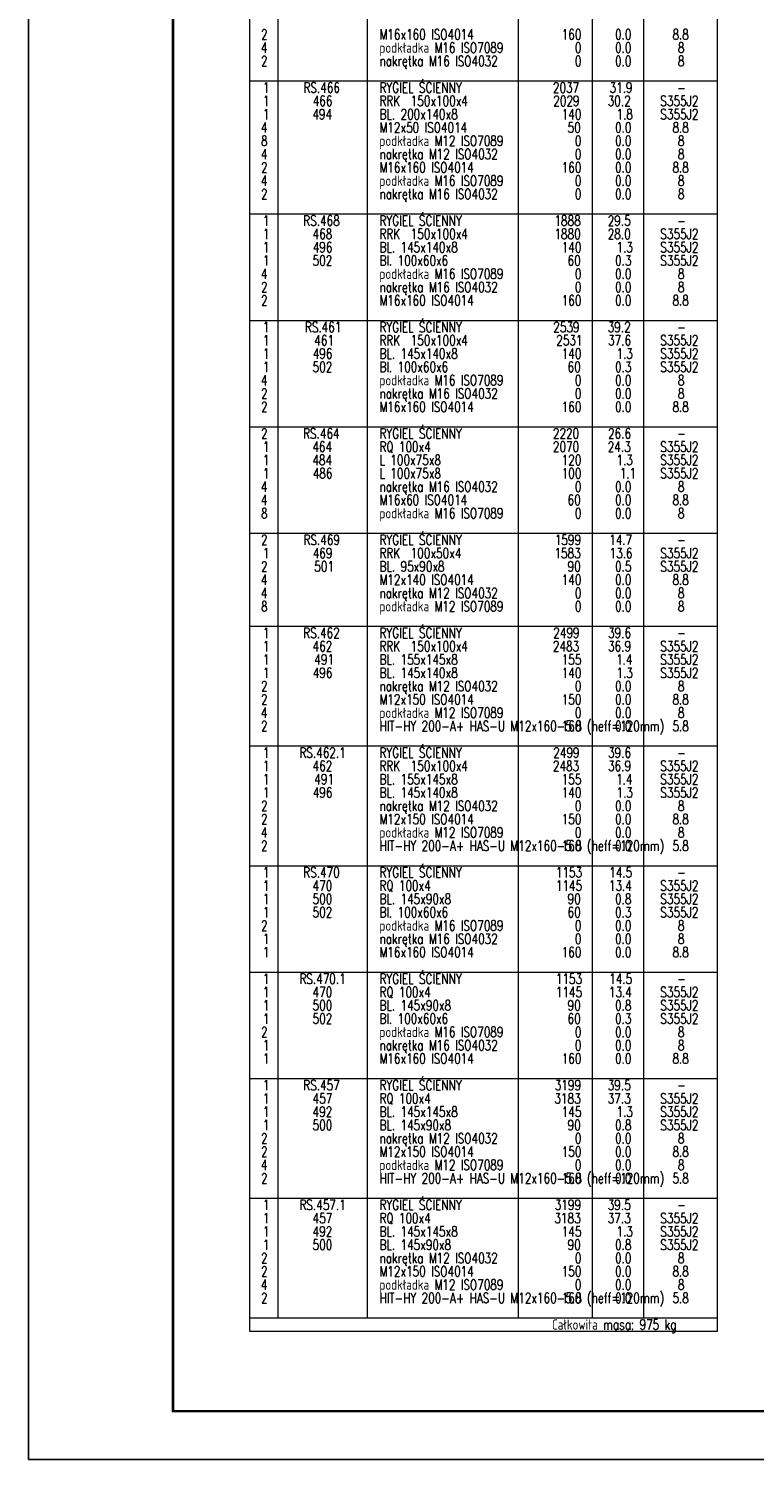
# Model space of a CAD drawing. Header units: millimetres. Extents: x -877 to 135, y 14151 to 14821.
# Tile 1 of 46: x -871 to -720, y 14151 to 14448. Entities that reach past the tile are written whole.
import ezdxf

# ---------------------------------------------------------------- set-up
doc = ezdxf.new("R2010")
doc.units = ezdxf.units.MM
doc.header["$LTSCALE"] = 10
doc.layers.add('_FORMATKA', color=8, linetype='Continuous', plot=False)
for name, color, linetype, lineweight in [('_RAMKA', 7, 'Continuous', 35), ('PS_DIM', 4, 'Continuous', 13), ('PS_TEXT', 3, 'Continuous', 18)]:
    doc.layers.add(name, color=color, linetype=linetype, lineweight=lineweight)
doc.styles.add('simplex', font='simplex.shx', dxfattribs={"width": 0.75})

# ---------------------------------------------------------------- blocks, each defined once
blk = doc.blocks.new('*U279')
at = {"layer": '_FORMATKA', "lineweight": -3}
blk.add_lwpolyline([(-1000, 0), (0, 0), (0, 594), (-1000, 594)], close=True, dxfattribs=at)
at = {"layer": '_RAMKA', "lineweight": -3, "const_width": 0.5}
blk.add_lwpolyline([(-970, 10), (-10, 10), (-10, 584), (-970, 584)], close=True, dxfattribs=at)
blk = doc.blocks.new('*X1112')
at = {"color": 7}
for p, q in [((-824.66, 14721.9), (-824.66, 14177.69)), ((-727.44, 14177.69), (-727.44, 14721.9)), ((-824.66, 14177.69), (-727.44, 14177.69))]:
    blk.add_line(p, q, dxfattribs=at)
at = {"color": 3}
for p, q in [((-818.81, 14721.9), (-818.81, 14180.45)), ((-800.22, 14721.9), (-800.22, 14180.45)), ((-768.88, 14721.9), (-768.88, 14180.45)), ((-753.47, 14721.9), (-753.47, 14180.45)), ((-742.84, 14721.9), (-742.84, 14180.45)), ((-824.66, 14437.36), (-727.44, 14437.36)), ((-824.66, 14409.74), (-727.44, 14409.74)), ((-824.66, 14387.64), (-727.44, 14387.64)), ((-824.66, 14365.54), (-727.44, 14365.54)), ((-824.66, 14343.44), (-727.44, 14343.44)), ((-824.66, 14324.1), (-727.44, 14324.1)), ((-824.66, 14299.24), (-727.44, 14299.24)), ((-824.66, 14274.37), (-727.44, 14274.37)), ((-824.66, 14252.27), (-727.44, 14252.27)), ((-824.66, 14230.17), (-727.44, 14230.17)), ((-824.66, 14205.31), (-727.44, 14205.31)), ((-824.66, 14180.45), (-727.44, 14180.45))]:
    blk.add_line(p, q, dxfattribs=at)
at = {"color": 4, "style": 'simplex', "width": 0.75}
for s, height, p in [('2', 2.12, (-822.27, 14445.97)), ('podkładka M16 ISO7089', 2.125, (-797.67, 14443.21)), ('M16x160 ISO4014', 2.125, (-797.67, 14445.97)), ('160', 2.125, (-759.81, 14445.97)), ('0', 2.12, (-757.08, 14443.21)), ('0.0', 2.125, (-748.73, 14445.97)), ('0.0', 2.125, (-748.73, 14443.21)), ('8.8', 2.125, (-736.81, 14445.97)), ('8', 2.12, (-735.67, 14443.21)), ('4', 2.12, (-822.3, 14443.21)), ('2', 2.12, (-822.27, 14440.44)), ('nakrętka M16 ISO4032', 2.125, (-797.67, 14440.44)), ('0', 2.12, (-757.08, 14440.44)), ('0.0', 2.125, (-748.73, 14440.44)), ('8', 2.12, (-735.67, 14440.44)), ('1', 2.12, (-821.92, 14432.16)), ('466', 2.125, (-811.53, 14432.16)), ('RRK  150x100x4', 2.125, (-797.67, 14432.16)), ('2029', 2.125, (-761.56, 14432.16)), ('30.2', 2.125, (-750.25, 14432.16)), ('S355J2', 2.125, (-739.32, 14432.16)), ('1', 2.12, (-821.92, 14429.39)), ('494', 2.125, (-811.6, 14429.39)), ('BL. 200x140x8', 2.125, (-797.67, 14429.39)), ('140', 2.125, (-759.81, 14429.39)), ('1.8', 2.125, (-748.43, 14429.39)), ('S355J2', 2.125, (-739.32, 14429.39)), ('4', 2.12, (-822.3, 14426.63)), ('M12x50 ISO4014', 2.125, (-797.67, 14426.63)), ('50', 2.125, (-758.6, 14426.63)), ('0.0', 2.125, (-748.73, 14426.63)), ('8.8', 2.125, (-736.81, 14426.63)), ('8', 2.12, (-822.27, 14423.87)), ('podkładka M12 ISO7089', 2.125, (-797.67, 14423.87)), ('0', 2.12, (-757.08, 14423.87)), ('0.0', 2.125, (-748.73, 14423.87)), ('8', 2.12, (-735.67, 14423.87)), ('4', 2.12, (-822.3, 14421.11)), ('nakrętka M12 ISO4032', 2.125, (-797.67, 14421.11)), ('0', 2.12, (-757.08, 14421.11)), ('0.0', 2.125, (-748.73, 14421.11)), ('8', 2.12, (-735.67, 14421.11)), ('2', 2.12, (-822.27, 14418.34)), ('M16x160 ISO4014', 2.125, (-797.67, 14418.34)), ('160', 2.125, (-759.81, 14418.34)), ('0.0', 2.125, (-748.73, 14418.34)), ('8.8', 2.125, (-736.81, 14418.34)), ('4', 2.12, (-822.3, 14415.58)), ('podkładka M16 ISO7089', 2.125, (-797.67, 14415.58)), ('0', 2.12, (-757.08, 14415.58)), ('0.0', 2.125, (-748.73, 14415.58)), ('8', 2.12, (-735.67, 14415.58)), ('2', 2.12, (-822.27, 14412.82)), ('nakrętka M16 ISO4032', 2.125, (-797.67, 14412.82)), ('0', 2.12, (-757.08, 14412.82)), ('0.0', 2.125, (-748.73, 14412.82)), ('8', 2.12, (-735.67, 14412.82)), ('1', 2.12, (-821.92, 14404.53)), ('1', 2.12, (-821.92, 14401.77)), ('468', 2.125, (-811.57, 14404.53)), ('496', 2.125, (-811.53, 14401.77)), ('RRK  150x100x4', 2.125, (-797.67, 14404.53)), ('BL. 145x140x8', 2.125, (-797.67, 14401.77)), ('1880', 2.125, (-761.33, 14404.53)), ('140', 2.125, (-759.81, 14401.77)), ('28.0', 2.125, (-750.25, 14404.53)), ('1.3', 2.125, (-748.43, 14401.77)), ('S355J2', 2.125, (-739.32, 14404.53)), ('S355J2', 2.125, (-739.32, 14401.77)), ('1', 2.12, (-821.92, 14399.01)), ('502', 2.125, (-811.57, 14399.01)), ('Bl. 100x60x6', 2.125, (-797.67, 14399.01)), ('60', 2.125, (-758.6, 14399.01)), ('0.3', 2.125, (-748.73, 14399.01)), ('S355J2', 2.125, (-739.32, 14399.01)), ('4', 2.12, (-822.3, 14396.24)), ('podkładka M16 ISO7089', 2.125, (-797.67, 14396.24)), ('0', 2.12, (-757.08, 14396.24)), ('0.0', 2.125, (-748.73, 14396.24)), ('8', 2.12, (-735.67, 14396.24)), ('2', 2.12, (-822.27, 14393.48)), ('nakrętka M16 ISO4032', 2.125, (-797.67, 14393.48)), ('0', 2.12, (-757.08, 14393.48)), ('0.0', 2.125, (-748.73, 14393.48)), ('8', 2.12, (-735.67, 14393.48)), ('2', 2.12, (-822.27, 14390.72)), ('M16x160 ISO4014', 2.125, (-797.67, 14390.72)), ('160', 2.125, (-759.81, 14390.72)), ('0.0', 2.125, (-748.73, 14390.72)), ('8.8', 2.125, (-736.81, 14390.72)), ('1', 2.12, (-821.92, 14382.43)), ('461', 2.125, (-811.22, 14382.43)), ('RRK  150x100x4', 2.125, (-797.67, 14382.43)), ('2531', 2.125, (-760.95, 14382.43)), ('37.6', 2.125, (-750.18, 14382.43)), ('S355J2', 2.125, (-739.32, 14382.43)), ('1', 2.12, (-821.92, 14379.67)), ('496', 2.125, (-811.53, 14379.67)), ('BL. 145x140x8', 2.125, (-797.67, 14379.67)), ('140', 2.125, (-759.81, 14379.67)), ('1.3', 2.125, (-748.43, 14379.67)), ('S355J2', 2.125, (-739.32, 14379.67)), ('1', 2.12, (-821.92, 14376.91)), ('502', 2.125, (-811.57, 14376.91)), ('Bl. 100x60x6', 2.125, (-797.67, 14376.91)), ('60', 2.125, (-758.6, 14376.91)), ('0.3', 2.125, (-748.73, 14376.91)), ('S355J2', 2.125, (-739.32, 14376.91)), ('4', 2.12, (-822.3, 14374.14)), ('podkładka M16 ISO7089', 2.125, (-797.67, 14374.14)), ('0', 2.12, (-757.08, 14374.14)), ('0.0', 2.125, (-748.73, 14374.14)), ('8', 2.12, (-735.67, 14374.14)), ('2', 2.12, (-822.27, 14371.38)), ('nakrętka M16 ISO4032', 2.125, (-797.67, 14371.38)), ('0', 2.12, (-757.08, 14371.38)), ('0.0', 2.125, (-748.73, 14371.38)), ('8', 2.12, (-735.67, 14371.38)), ('2', 2.12, (-822.27, 14368.62)), ('M16x160 ISO4014', 2.125, (-797.67, 14368.62)), ('160', 2.125, (-759.81, 14368.62)), ('0.0', 2.125, (-748.73, 14368.62)), ('8.8', 2.125, (-736.81, 14368.62)), ('1', 2.12, (-821.92, 14360.33)), ('464', 2.125, (-811.6, 14360.33)), ('RQ 100x4', 2.125, (-797.67, 14360.33)), ('2070', 2.125, (-761.64, 14360.33)), ('24.3', 2.125, (-750.25, 14360.33)), ('S355J2', 2.125, (-739.32, 14360.33)), ('1', 2.12, (-821.92, 14357.57)), ('484', 2.125, (-811.6, 14357.57)), ('L 100x75x8', 2.125, (-797.67, 14357.57)), ('120', 2.125, (-759.81, 14357.57)), ('1.3', 2.125, (-748.43, 14357.57)), ('S355J2', 2.125, (-739.32, 14357.57)), ('1', 2.12, (-821.92, 14354.81)), ('486', 2.125, (-811.53, 14354.81)), ('L 100x75x8', 2.125, (-797.67, 14354.81)), ('100', 2.125, (-759.81, 14354.81)), ('1.1', 2.125, (-747.75, 14354.81)), ('S355J2', 2.125, (-739.32, 14354.81)), ('4', 2.12, (-822.3, 14352.04)), ('nakrętka M16 ISO4032', 2.125, (-797.67, 14352.04)), ('0', 2.12, (-757.08, 14352.04)), ('0.0', 2.125, (-748.73, 14352.04)), ('8', 2.12, (-735.67, 14352.04)), ('4', 2.12, (-822.3, 14349.28)), ('M16x60 ISO4014', 2.125, (-797.67, 14349.28)), ('60', 2.125, (-758.6, 14349.28)), ('0.0', 2.125, (-748.73, 14349.28)), ('8.8', 2.125, (-736.81, 14349.28)), ('8', 2.12, (-822.27, 14346.52)), ('podkładka M16 ISO7089', 2.125, (-797.67, 14346.52)), ('0', 2.12, (-757.08, 14346.52)), ('0.0', 2.125, (-748.73, 14346.52)), ('8', 2.12, (-735.67, 14346.52)), ('1', 2.12, (-821.92, 14338.23)), ('469', 2.125, (-811.53, 14338.23)), ('RRK  100x50x4', 2.125, (-797.67, 14338.23)), ('1583', 2.125, (-761.33, 14338.23)), ('13.6', 2.125, (-749.87, 14338.23)), ('S355J2', 2.125, (-739.32, 14338.23)), ('2', 2.12, (-822.27, 14335.47)), ('501', 2.125, (-811.22, 14335.47)), ('BL. 95x90x8', 2.125, (-797.67, 14335.47)), ('90', 2.125, (-758.6, 14335.47)), ('0.5', 2.125, (-748.73, 14335.47)), ('S355J2', 2.125, (-739.32, 14335.47)), ('4', 2.12, (-822.3, 14332.71)), ('nakrętka M12 ISO4032', 2.125, (-797.67, 14329.94)), ('M12x140 ISO4014', 2.125, (-797.67, 14332.71)), ('140', 2.125, (-759.81, 14332.71)), ('0.0', 2.125, (-748.73, 14332.71)), ('8.8', 2.125, (-736.81, 14332.71)), ('4', 2.12, (-822.3, 14329.94)), ('podkładka M12 ISO7089', 2.125, (-797.67, 14327.18)), ('0', 2.12, (-757.08, 14329.94)), ('0.0', 2.125, (-748.73, 14329.94)), ('8', 2.12, (-735.67, 14329.94)), ('8', 2.12, (-822.27, 14327.18)), ('0', 2.12, (-757.08, 14327.18)), ('0.0', 2.125, (-748.73, 14327.18)), ('8', 2.12, (-735.67, 14327.18)), ('1', 2.12, (-821.92, 14318.89)), ('462', 2.125, (-811.57, 14318.89)), ('RRK  150x100x4', 2.125, (-797.67, 14318.89)), ('2483', 2.125, (-761.64, 14318.89)), ('36.9', 2.125, (-750.18, 14318.89)), ('S355J2', 2.125, (-739.32, 14318.89)), ('1', 2.12, (-821.92, 14316.13)), ('491', 2.125, (-811.22, 14316.13)), ('BL. 155x145x8', 2.125, (-797.67, 14316.13)), ('155', 2.125, (-759.81, 14316.13)), ('1.4', 2.125, (-748.51, 14316.13)), ('S355J2', 2.125, (-739.32, 14316.13)), ('1', 2.12, (-821.92, 14313.37)), ('496', 2.125, (-811.53, 14313.37)), ('BL. 145x140x8', 2.125, (-797.67, 14313.37)), ('140', 2.125, (-759.81, 14313.37)), ('1.3', 2.125, (-748.43, 14313.37)), ('S355J2', 2.125, (-739.32, 14313.37)), ('2', 2.12, (-822.27, 14310.61)), ('nakrętka M12 ISO4032', 2.125, (-797.67, 14310.61)), ('0', 2.12, (-757.08, 14310.61)), ('0.0', 2.125, (-748.73, 14310.61)), ('8', 2.12, (-735.67, 14310.61)), ('2', 2.12, (-822.27, 14307.84)), ('M12x150 ISO4014', 2.125, (-797.67, 14307.84)), ('150', 2.125, (-759.81, 14307.84)), ('0.0', 2.125, (-748.73, 14307.84)), ('8.8', 2.125, (-736.81, 14307.84)), ('4', 2.12, (-822.3, 14305.08)), ('podkładka M12 ISO7089', 2.125, (-797.67, 14305.08)), ('0', 2.12, (-757.08, 14305.08)), ('0.0', 2.125, (-748.73, 14305.08)), ('8', 2.12, (-735.67, 14305.08)), ('2', 2.12, (-822.27, 14302.32)), ('HIT-HY 200-A+ HAS-U M12x160-5.8 (heff=120mm)', 2.125, (-797.67, 14302.32)), ('160', 2.125, (-759.81, 14302.32)), ('0.0', 2.125, (-748.73, 14302.32)), ('5.8', 2.125, (-736.81, 14302.32)), ('1', 2.12, (-821.92, 14294.03)), ('462', 2.125, (-811.57, 14294.03)), ('RRK  150x100x4', 2.125, (-797.67, 14294.03)), ('2483', 2.125, (-761.64, 14294.03)), ('36.9', 2.125, (-750.18, 14294.03)), ('S355J2', 2.125, (-739.32, 14294.03)), ('1', 2.12, (-821.92, 14291.27)), ('491', 2.125, (-811.22, 14291.27)), ('BL. 155x145x8', 2.125, (-797.67, 14291.27)), ('155', 2.125, (-759.81, 14291.27)), ('1.4', 2.125, (-748.51, 14291.27)), ('S355J2', 2.125, (-739.32, 14291.27)), ('2', 2.12, (-822.27, 14285.74)), ('1', 2.12, (-821.92, 14288.51)), ('496', 2.125, (-811.53, 14288.51)), ('nakrętka M12 ISO4032', 2.125, (-797.67, 14285.74)), ('BL. 145x140x8', 2.125, (-797.67, 14288.51)), ('140', 2.125, (-759.81, 14288.51)), ('0', 2.12, (-757.08, 14285.74)), ('0.0', 2.125, (-748.73, 14285.74)), ('1.3', 2.125, (-748.43, 14288.51)), ('S355J2', 2.125, (-739.32, 14288.51)), ('8', 2.12, (-735.67, 14285.74)), ('2', 2.12, (-822.27, 14282.98)), ('M12x150 ISO4014', 2.125, (-797.67, 14282.98)), ('150', 2.125, (-759.81, 14282.98)), ('0.0', 2.125, (-748.73, 14282.98)), ('8.8', 2.125, (-736.81, 14282.98)), ('4', 2.12, (-822.3, 14280.22)), ('podkładka M12 ISO7089', 2.125, (-797.67, 14280.22)), ('0', 2.12, (-757.08, 14280.22)), ('0.0', 2.125, (-748.73, 14280.22)), ('8', 2.12, (-735.67, 14280.22)), ('2', 2.12, (-822.27, 14277.46)), ('HIT-HY 200-A+ HAS-U M12x160-5.8 (heff=120mm)', 2.125, (-797.67, 14277.46)), ('160', 2.125, (-759.81, 14277.46)), ('0.0', 2.125, (-748.73, 14277.46)), ('5.8', 2.125, (-736.81, 14277.46)), ('1', 2.12, (-821.92, 14269.17)), ('470', 2.125, (-811.57, 14269.17)), ('RQ 100x4', 2.125, (-797.67, 14269.17)), ('1145', 2.125, (-761.03, 14269.17)), ('13.4', 2.125, (-750.02, 14269.17)), ('S355J2', 2.125, (-739.32, 14269.17)), ('1', 2.12, (-821.92, 14266.41)), ('500', 2.125, (-811.57, 14266.41)), ('BL. 145x90x8', 2.125, (-797.67, 14266.41)), ('90', 2.125, (-758.6, 14266.41)), ('0.8', 2.125, (-748.73, 14266.41)), ('S355J2', 2.125, (-739.32, 14266.41)), ('1', 2.12, (-821.92, 14263.64)), ('502', 2.125, (-811.57, 14263.64)), ('Bl. 100x60x6', 2.125, (-797.67, 14263.64)), ('60', 2.125, (-758.6, 14263.64)), ('0.3', 2.125, (-748.73, 14263.64)), ('S355J2', 2.125, (-739.32, 14263.64)), ('2', 2.12, (-822.27, 14260.88)), ('podkładka M16 ISO7089', 2.125, (-797.67, 14260.88)), ('0', 2.12, (-757.08, 14260.88)), ('0.0', 2.125, (-748.73, 14260.88)), ('8', 2.12, (-735.67, 14260.88)), ('1', 2.12, (-821.92, 14258.12)), ('nakrętka M16 ISO4032', 2.125, (-797.67, 14258.12)), ('0', 2.12, (-757.08, 14258.12)), ('0.0', 2.125, (-748.73, 14258.12)), ('8', 2.12, (-735.67, 14258.12)), ('1', 2.12, (-821.92, 14255.36)), ('M16x160 ISO4014', 2.125, (-797.67, 14255.36)), ('160', 2.125, (-759.81, 14255.36)), ('0.0', 2.125, (-748.73, 14255.36)), ('8.8', 2.125, (-736.81, 14255.36)), ('470', 2.125, (-811.57, 14247.07)), ('RQ 100x4', 2.125, (-797.67, 14247.07)), ('13.4', 2.125, (-750.02, 14247.07)), ('S355J2', 2.125, (-739.32, 14247.07)), ('1', 2.12, (-821.92, 14247.07)), ('1', 2.12, (-821.92, 14244.31)), ('500', 2.125, (-811.57, 14244.31)), ('BL. 145x90x8', 2.125, (-797.67, 14244.31)), ('1145', 2.125, (-761.03, 14247.07)), ('90', 2.125, (-758.6, 14244.31)), ('0.8', 2.125, (-748.73, 14244.31)), ('S355J2', 2.125, (-739.32, 14244.31)), ('1', 2.12, (-821.92, 14241.54)), ('502', 2.125, (-811.57, 14241.54)), ('Bl. 100x60x6', 2.125, (-797.67, 14241.54)), ('60', 2.125, (-758.6, 14241.54)), ('0.3', 2.125, (-748.73, 14241.54)), ('S355J2', 2.125, (-739.32, 14241.54)), ('2', 2.12, (-822.27, 14238.78)), ('podkładka M16 ISO7089', 2.125, (-797.67, 14238.78)), ('0', 2.12, (-757.08, 14238.78)), ('0.0', 2.125, (-748.73, 14238.78)), ('8', 2.12, (-735.67, 14238.78)), ('1', 2.12, (-821.92, 14236.02)), ('nakrętka M16 ISO4032', 2.125, (-797.67, 14236.02)), ('0', 2.12, (-757.08, 14236.02)), ('0.0', 2.125, (-748.73, 14236.02)), ('8', 2.12, (-735.67, 14236.02)), ('1', 2.12, (-821.92, 14233.26)), ('M16x160 ISO4014', 2.125, (-797.67, 14233.26)), ('160', 2.125, (-759.81, 14233.26)), ('0.0', 2.125, (-748.73, 14233.26)), ('8.8', 2.125, (-736.81, 14233.26)), ('1', 2.12, (-821.92, 14224.97)), ('457', 2.125, (-811.57, 14224.97)), ('RQ 100x4', 2.125, (-797.67, 14224.97)), ('3183', 2.125, (-761.33, 14224.97)), ('37.3', 2.125, (-750.25, 14224.97)), ('S355J2', 2.125, (-739.32, 14224.97)), ('1', 2.12, (-821.92, 14222.21)), ('492', 2.125, (-811.57, 14222.21)), ('BL. 145x145x8', 2.125, (-797.67, 14222.21)), ('145', 2.125, (-759.81, 14222.21)), ('1.3', 2.125, (-748.43, 14222.21)), ('S355J2', 2.125, (-739.32, 14222.21)), ('1', 2.12, (-821.92, 14219.44)), ('500', 2.125, (-811.57, 14219.44)), ('BL. 145x90x8', 2.125, (-797.67, 14219.44)), ('90', 2.125, (-758.6, 14219.44)), ('0.8', 2.125, (-748.73, 14219.44)), ('S355J2', 2.125, (-739.32, 14219.44)), ('2', 2.12, (-822.27, 14216.68)), ('nakrętka M12 ISO4032', 2.125, (-797.67, 14216.68)), ('0', 2.12, (-757.08, 14216.68)), ('0.0', 2.125, (-748.73, 14216.68)), ('8', 2.12, (-735.67, 14216.68)), ('2', 2.12, (-822.27, 14213.92)), ('podkładka M12 ISO7089', 2.125, (-797.67, 14211.16)), ('M12x150 ISO4014', 2.125, (-797.67, 14213.92)), ('150', 2.125, (-759.81, 14213.92)), ('0.0', 2.125, (-748.73, 14213.92)), ('8.8', 2.125, (-736.81, 14213.92)), ('4', 2.12, (-822.3, 14211.16)), ('HIT-HY 200-A+ HAS-U M12x160-5.8 (heff=120mm)', 2.125, (-797.67, 14208.39)), ('0', 2.12, (-757.08, 14211.16)), ('0.0', 2.125, (-748.73, 14211.16)), ('8', 2.12, (-735.67, 14211.16)), ('2', 2.12, (-822.27, 14208.39)), ('160', 2.125, (-759.81, 14208.39)), ('0.0', 2.125, (-748.73, 14208.39)), ('5.8', 2.125, (-736.81, 14208.39)), ('1', 2.12, (-821.92, 14200.11)), ('457', 2.125, (-811.57, 14200.11)), ('RQ 100x4', 2.125, (-797.67, 14200.11)), ('3183', 2.125, (-761.33, 14200.11)), ('37.3', 2.125, (-750.25, 14200.11)), ('S355J2', 2.125, (-739.32, 14200.11)), ('1', 2.12, (-821.92, 14197.34)), ('492', 2.125, (-811.57, 14197.34)), ('BL. 145x145x8', 2.125, (-797.67, 14197.34)), ('145', 2.125, (-759.81, 14197.34)), ('1.3', 2.125, (-748.43, 14197.34)), ('S355J2', 2.125, (-739.32, 14197.34)), ('1', 2.12, (-821.92, 14194.58)), ('500', 2.125, (-811.57, 14194.58)), ('BL. 145x90x8', 2.125, (-797.67, 14194.58)), ('90', 2.125, (-758.6, 14194.58)), ('0.8', 2.125, (-748.73, 14194.58)), ('S355J2', 2.125, (-739.32, 14194.58)), ('2', 2.12, (-822.27, 14191.82)), ('nakrętka M12 ISO4032', 2.125, (-797.67, 14191.82)), ('0', 2.12, (-757.08, 14191.82)), ('0.0', 2.125, (-748.73, 14191.82)), ('8', 2.12, (-735.67, 14191.82)), ('2', 2.12, (-822.27, 14189.06)), ('M12x150 ISO4014', 2.125, (-797.67, 14189.06)), ('150', 2.125, (-759.81, 14189.06)), ('0.0', 2.125, (-748.73, 14189.06)), ('8.8', 2.125, (-736.81, 14189.06)), ('4', 2.12, (-822.3, 14186.29)), ('podkładka M12 ISO7089', 2.125, (-797.67, 14186.29)), ('0', 2.12, (-757.08, 14186.29)), ('0.0', 2.125, (-748.73, 14186.29)), ('8', 2.12, (-735.67, 14186.29)), ('2', 2.12, (-822.27, 14183.53)), ('HIT-HY 200-A+ HAS-U M12x160-5.8 (heff=120mm)', 2.125, (-797.67, 14183.53)), ('160', 2.125, (-759.81, 14183.53)), ('0.0', 2.125, (-748.73, 14183.53)), ('5.8', 2.125, (-736.81, 14183.53))]:
    blk.add_text(s, height=height, dxfattribs=at).set_placement(p)
at = {"color": 3, "style": 'simplex', "width": 0.75}
for s, height, p in [('1', 2.12, (-821.92, 14434.92)), ('RS.466', 2.125, (-813.46, 14434.92)), ('RYGIEL ŚCIENNY', 2.125, (-797.67, 14434.92)), ('2037', 2.125, (-761.64, 14434.92)), ('31.9', 2.125, (-749.87, 14434.92)), ('-', 2.12, (-735.82, 14434.92)), ('RYGIEL ŚCIENNY', 2.125, (-797.67, 14407.29)), ('1', 2.12, (-821.92, 14407.29)), ('RS.468', 2.125, (-813.5, 14407.29)), ('1888', 2.125, (-761.33, 14407.29)), ('29.5', 2.125, (-750.25, 14407.29)), ('-', 2.12, (-735.82, 14407.29)), ('1', 2.12, (-821.92, 14385.19)), ('RS.461', 2.125, (-813.16, 14385.19)), ('RYGIEL ŚCIENNY', 2.125, (-797.67, 14385.19)), ('2539', 2.125, (-761.56, 14385.19)), ('39.2', 2.125, (-750.25, 14385.19)), ('-', 2.12, (-735.82, 14385.19)), ('2', 2.12, (-822.27, 14363.09)), ('RS.464', 2.125, (-813.54, 14363.09)), ('RYGIEL ŚCIENNY', 2.125, (-797.67, 14363.09)), ('2220', 2.125, (-761.64, 14363.09)), ('26.6', 2.125, (-750.18, 14363.09)), ('-', 2.12, (-735.82, 14363.09)), ('2', 2.12, (-822.27, 14340.99)), ('RS.469', 2.125, (-813.46, 14340.99)), ('RYGIEL ŚCIENNY', 2.125, (-797.67, 14340.99)), ('1599', 2.125, (-761.26, 14340.99)), ('14.7', 2.125, (-749.95, 14340.99)), ('-', 2.12, (-735.82, 14340.99)), ('1', 2.12, (-821.92, 14321.66)), ('RS.462', 2.125, (-813.5, 14321.66)), ('RYGIEL ŚCIENNY', 2.125, (-797.67, 14321.66)), ('2499', 2.125, (-761.56, 14321.66)), ('39.6', 2.125, (-750.18, 14321.66)), ('-', 2.12, (-735.82, 14321.66)), ('1', 2.12, (-821.92, 14296.79)), ('RS.462.1', 2.125, (-814.3, 14296.79)), ('RYGIEL ŚCIENNY', 2.125, (-797.67, 14296.79)), ('2499', 2.125, (-761.56, 14296.79)), ('39.6', 2.125, (-750.18, 14296.79)), ('-', 2.12, (-735.82, 14296.79)), ('1', 2.12, (-821.92, 14271.93)), ('RS.470', 2.125, (-813.5, 14271.93)), ('RYGIEL ŚCIENNY', 2.125, (-797.67, 14271.93)), ('1153', 2.125, (-761.03, 14271.93)), ('14.5', 2.125, (-749.95, 14271.93)), ('-', 2.12, (-735.82, 14271.93)), ('RYGIEL ŚCIENNY', 2.125, (-797.67, 14249.83)), ('1', 2.12, (-821.92, 14249.83)), ('RS.470.1', 2.125, (-814.3, 14249.83)), ('1153', 2.125, (-761.03, 14249.83)), ('14.5', 2.125, (-749.95, 14249.83)), ('-', 2.12, (-735.82, 14249.83)), ('1', 2.12, (-821.92, 14227.73)), ('RS.457', 2.125, (-813.5, 14227.73)), ('RYGIEL ŚCIENNY', 2.125, (-797.67, 14227.73)), ('3199', 2.125, (-761.26, 14227.73)), ('39.5', 2.125, (-750.25, 14227.73)), ('-', 2.12, (-735.82, 14227.73)), ('1', 2.12, (-821.92, 14202.87)), ('RS.457.1', 2.125, (-814.3, 14202.87)), ('RYGIEL ŚCIENNY', 2.125, (-797.67, 14202.87)), ('3199', 2.125, (-761.26, 14202.87)), ('39.5', 2.125, (-750.25, 14202.87)), ('-', 2.12, (-735.82, 14202.87))]:
    blk.add_text(s, height=height, dxfattribs=at).set_placement(p)
at = {"color": 1, "style": 'simplex', "width": 0.75}
blk.add_text('Całkowita masa: 975 kg', height=2.125, dxfattribs=at).set_placement((-761.82, 14178.01))

msp = doc.modelspace()

# ---------------------------------------------------------------- block references
at = {"layer": 'PS_DIM'}
msp.add_blockref('*U279', (129.44, 14151.07), dxfattribs=at)
at = {"layer": 'PS_TEXT', "color": 2, "linetype": 'Continuous'}
msp.add_blockref('*X1112', (0, 0), dxfattribs=at)

doc.saveas('drawing.dxf')
